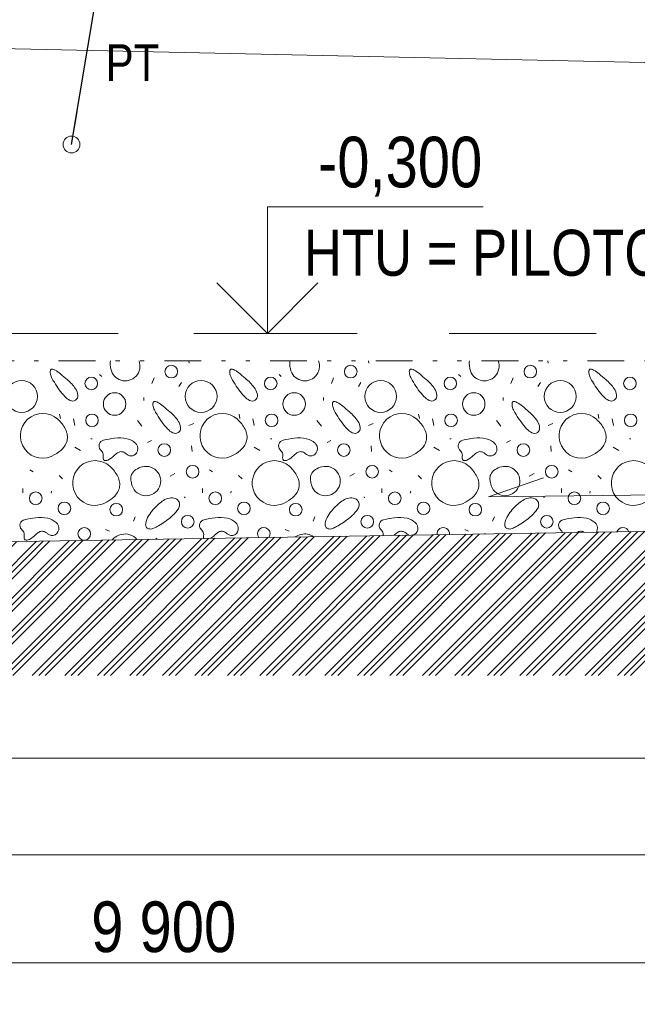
# Model space of a CAD drawing. Header units: millimetres. Extents: x -479461597 to -478645968, y -1101060132 to -1100898045.
# Tile 28 of 145: x -479185965 to -479182606, y -1101054669 to -1101049319. Entities that reach past the tile are written whole.
import ezdxf
from ezdxf.enums import TextEntityAlignment as Align

# ---------------------------------------------------------------- set-up
doc = ezdxf.new("R2010")
doc.units = ezdxf.units.MM
doc.header["$MEASUREMENT"] = 0
for name, pattern in [('Wipeout_Contour', [1000, 0, -1000]), ('Čerchovaná se dvěma tečkami', [575, 200, -110, 22.5, -110, 22.5, -110]), ('Čárkovaná L', [1300, 800, -500])]:
    doc.linetypes.add(name, pattern=pattern)
for name, color, linetype, lineweight, true_color in [('2D prvky - značky_Pero_č.__4', 7, 'Continuous', 13, 0x1a4f6e), ('Anotace - SP_Pero_č.__25', 7, 'Continuous', 13, 0x1a4f6e), ('Bourané_2D prvky - vyplně_Pero_č.__40', 7, 'Continuous', 13, 0xc9ca94), ('Bourané_Konstrukce - základy výkop_Pero_č.__109', 7, 'Continuous', 13, 0x6da3d7), ('Bourané_Kóty - SP_Pero_č.__25', 7, 'Continuous', 13, 0x1a4f6e), ('Bourané_Kóty - SP_Pero_č.__45', 7, 'Continuous', 13, 0x1a4f6e), ('Bourané_Kóty - SP_Pero_č.__85', 7, 'Continuous', 13, 0x1a4f6e), ('Kóty - SP_Pero_č.__152', 7, 'Continuous', 0, 0xa97e33), ('Kóty - SP_Pero_č.__25', 7, 'Continuous', 13, 0x1a4f6e), ('Kóty - SP_Pero_č.__45', 7, 'Continuous', 13, 0x1a4f6e), ('Kóty - SP_Pero_č.__85', 7, 'Continuous', 13, 0x1a4f6e), ('Situace - terén HTU_Pero_č.__186', 7, 'Continuous', 20, 0x7b0011), ('Situace - terén PT_Pero_č.__190', 7, 'Continuous', 20, 0x6d6f03)]:
    doc.layers.add(name, color=color, linetype=linetype, lineweight=lineweight, true_color=true_color)
doc.layers.add('Anotace - SP_Pero_č.__2', color=7, linetype='Continuous', lineweight=20)
doc.layers.add('Konstrukce - základy podsyp_Pero_č.__96', color=124, linetype='Continuous', lineweight=13)
for name, color, linetype in [('Bourané_2D prvky - vyplně', 7, 'Continuous'), ('Bourané_Kóty - SP', 7, 'Continuous'), ('Kóty - SP', 7, 'Continuous'), ('Situace - terén PT', 7, 'Continuous')]:
    doc.layers.add(name, color=color, linetype=linetype)
doc.styles.add('GENERATED_STYLE_5', font='txt')
doc.styles.add('GENERATED_STYLE_6', font='txt')
doc.dimstyles.new('GENERATED_STYLE__1', dxfattribs={"dimtxt": 275, "dimasz": 228, "dimexe": 0.18, "dimexo": 400, "dimgap": 0.09, "dimtad": 1, "dimtih": 1, "dimtoh": 1, "dimdec": 0, "dimzin": 0, "dimdsep": 46, "dimtxsty": 'GENERATED_STYLE_5', "dimblk": 'ARROWHEAD_6', "dimblk1": 'ARROWHEAD_6', "dimblk2": 'ARROWHEAD_6', "dimcen": 0.09, "dimclrd": 256, "dimclre": 256, "dimclrt": 256, "dimazin": 0, "dimtfac": 1, "dimtdec": 4, "dimtmove": 0, "dimatfit": 3, "dimfxl": 1, "dimtolj": 1, "dimtzin": 0, "dimarcsym": 0})
doc.dimstyles.new('GENERATED_STYLE__4', dxfattribs={"dimtxt": 0.18, "dimasz": 182.4, "dimexe": 0.18, "dimexo": 0.0625, "dimgap": 0.09, "dimtad": 0, "dimtih": 1, "dimtoh": 1, "dimdec": 4, "dimzin": 0, "dimdsep": 46, "dimcen": 0.09, "dimadec": 0, "dimazin": 0, "dimtfac": 1, "dimtdec": 4, "dimtmove": 0, "dimatfit": 3, "dimldrblk": 'ARROWHEAD_1', "dimfxl": 1, "dimtolj": 1, "dimtzin": 0, "dimarcsym": 0})

# ---------------------------------------------------------------- blocks, each defined once
blk = doc.blocks.new('*X11', base_point=(-479162629.7, -1101050723.4))
at = {"layer": 'Bourané_2D prvky - vyplně_Pero_č.__40', "color": 9, "linetype": 'Continuous', "lineweight": 13, "true_color": 0xc9ca94}
for p, q in [((-479185043.3, -1101051185.2), (-479185044.8, -1101051173.4)), ((-479184067, -1101051185.2), (-479184068.5, -1101051173.4)), ((-479183090.7, -1101051185.2), (-479183092.2, -1101051173.4)), ((-479185530.4, -1101051246), (-479185518.6, -1101051257.9)), ((-479184554.1, -1101051246), (-479184542.2, -1101051257.9)), ((-479183577.8, -1101051246), (-479183565.9, -1101051257.9)), ((-479185234.3, -1101051265), (-479185246.2, -1101051295.8)), ((-479185099.3, -1101051312.3), (-479185085.1, -1101051291)), ((-479184258, -1101051265), (-479184269.8, -1101051295.8)), ((-479184123, -1101051312.3), (-479184108.8, -1101051291)), ((-479183281.7, -1101051265), (-479183293.5, -1101051295.8)), ((-479183146.7, -1101051312.3), (-479183132.5, -1101051291)), ((-479185288.8, -1101051371.6), (-479185288.8, -1101051388.1)), ((-479184312.5, -1101051371.6), (-479184312.5, -1101051388.1)), ((-479183336.2, -1101051371.6), (-479183336.2, -1101051388.1)), ((-479185748.3, -1101051461.6), (-479185743.6, -1101051485.2)), ((-479184772, -1101051461.6), (-479184767.3, -1101051485.2)), ((-479183795.7, -1101051461.6), (-479183790.9, -1101051485.2)), ((-479182819.4, -1101051461.6), (-479182814.6, -1101051485.2)), ((-479185672.5, -1101051487.6), (-479185665.4, -1101051523.1)), ((-479185300.6, -1101051527.9), (-479185324.3, -1101051497.1)), ((-479185018.3, -1101051513.7), (-479185044.4, -1101051523.1)), ((-479184696.2, -1101051487.6), (-479184689.1, -1101051523.1)), ((-479184324.3, -1101051527.9), (-479184348, -1101051497.1)), ((-479184042, -1101051513.7), (-479184068.1, -1101051523.1)), ((-479183719.9, -1101051487.6), (-479183712.8, -1101051523.1)), ((-479183348, -1101051527.9), (-479183371.7, -1101051497.1)), ((-479183065.7, -1101051513.7), (-479183091.7, -1101051523.1)), ((-479182743.6, -1101051487.6), (-479182736.4, -1101051523.1)), ((-479185577.8, -1101051596.6), (-479185570.7, -1101051596.6)), ((-479185269.9, -1101051615.5), (-479185248.5, -1101051606)), ((-479184601.5, -1101051596.6), (-479184594.3, -1101051596.6)), ((-479184293.5, -1101051615.5), (-479184272.2, -1101051606)), ((-479183625.1, -1101051596.6), (-479183618, -1101051596.6)), ((-479183317.2, -1101051615.5), (-479183295.9, -1101051606)), ((-479182648.8, -1101051596.6), (-479182641.7, -1101051596.6)), ((-479185665.7, -1101051640.9), (-479185634.9, -1101051659.9)), ((-479185029.9, -1101051634.2), (-479185027.6, -1101051665)), ((-479184689.4, -1101051640.9), (-479184658.6, -1101051659.9)), ((-479184053.6, -1101051634.2), (-479184051.3, -1101051665)), ((-479183713.1, -1101051640.9), (-479183682.3, -1101051659.9)), ((-479183077.3, -1101051634.2), (-479183074.9, -1101051665)), ((-479182736.7, -1101051640.9), (-479182706, -1101051659.9)), ((-479185908.7, -1101051765.2), (-479185891.9, -1101051776)), ((-479185120.2, -1101051785.6), (-479185146.3, -1101051799.8)), ((-479184932.4, -1101051765.2), (-479184915.6, -1101051776)), ((-479184143.9, -1101051785.6), (-479184170, -1101051799.8)), ((-479183956.1, -1101051765.2), (-479183939.3, -1101051776)), ((-479183167.6, -1101051785.6), (-479183193.6, -1101051799.8)), ((-479182979.7, -1101051765.2), (-479182963, -1101051776)), ((-479185750.7, -1101051794.7), (-479185731.7, -1101051813.6)), ((-479184774.4, -1101051794.7), (-479184755.4, -1101051813.6)), ((-479183798, -1101051794.7), (-479183779.1, -1101051813.6)), ((-479182821.7, -1101051794.7), (-479182802.8, -1101051813.6)), ((-479185947.3, -1101051889.4), (-479185947.3, -1101051865.7)), ((-479185793.3, -1101051891.8), (-479185790.9, -1101051879.9)), ((-479184971, -1101051889.4), (-479184971, -1101051865.7)), ((-479184817, -1101051891.8), (-479184814.6, -1101051879.9)), ((-479183994.6, -1101051889.4), (-479183994.6, -1101051865.7)), ((-479183840.7, -1101051891.8), (-479183838.3, -1101051879.9)), ((-479183018.3, -1101051889.4), (-479183018.3, -1101051865.7)), ((-479182864.4, -1101051891.8), (-479182862, -1101051879.9)), ((-479185065.7, -1101051917.8), (-479185068.1, -1101051910.7)), ((-479184089.4, -1101051917.8), (-479184091.7, -1101051910.7)), ((-479183113.1, -1101051917.8), (-479183115.4, -1101051910.7)), ((-479185336.2, -1101052019.7), (-479185345.6, -1101052043.4)), ((-479184359.9, -1101052019.7), (-479184369.3, -1101052043.4)), ((-479183383.5, -1101052019.7), (-479183393, -1101052043.4)), ((-479185497.2, -1101052088.4), (-479185475.9, -1101052097.8)), ((-479184520.9, -1101052088.4), (-479184499.6, -1101052097.8)), ((-479183544.6, -1101052088.4), (-479183523.3, -1101052097.8)), ((-479185224.9, -1101052135.7), (-479185217.8, -1101052141.7))]:
    blk.add_line(p, q, dxfattribs=at)
for centre, radius in [((-479185140.6, -1101051231.1), 34.3), ((-479184164.3, -1101051231.1), 34.3), ((-479183188, -1101051231.1), 34.3), ((-479185954.4, -1101051366.1), 86.5), ((-479185575.6, -1101051295.5), 34.3), ((-479184978.1, -1101051366.1), 86.5), ((-479184599.3, -1101051295.5), 34.3), ((-479184001.8, -1101051366.1), 86.5), ((-479183623, -1101051295.5), 34.3), ((-479183025.5, -1101051366.1), 86.5), ((-479182646.6, -1101051295.5), 34.3), ((-479185448.4, -1101051407.1), 61.2), ((-479184472.1, -1101051407.1), 61.2), ((-479183495.8, -1101051407.1), 61.2), ((-479185571.4, -1101051495.9), 34.3), ((-479184595.1, -1101051495.9), 34.3), ((-479183618.8, -1101051495.9), 34.3), ((-479182642.5, -1101051495.9), 34.3), ((-479185178.4, -1101051657.6), 34.3), ((-479184202.1, -1101051657.6), 34.3), ((-479183225.8, -1101051657.6), 34.3), ((-479185024.4, -1101051775), 34.3), ((-479184048, -1101051775), 34.3), ((-479183071.7, -1101051775), 34.3), ((-479185877.5, -1101051919.3), 34.3), ((-479184901.2, -1101051919.3), 34.3), ((-479183924.9, -1101051919.3), 34.3), ((-479182948.5, -1101051919.3), 34.3), ((-479185721.4, -1101051974.2), 34.3), ((-479185439.7, -1101051981.2), 34.3), ((-479184745.1, -1101051974.2), 34.3), ((-479184463.4, -1101051981.2), 34.3), ((-479183768.7, -1101051974.2), 34.3), ((-479183487, -1101051981.2), 34.3), ((-479182792.4, -1101051974.2), 34.3), ((-479185050.8, -1101052046.7), 34.3), ((-479184074.5, -1101052046.7), 34.3), ((-479183098.2, -1101052046.7), 34.3), ((-479185613.7, -1101052112.7), 34.3)]:
    blk.add_circle(centre, radius, dxfattribs=at)
for centre, radius, start, end in [((-479185412.4, -1101051187.1), 60.4, 166.8265, 183.2347), ((-479185332.9, -1101051182.7), 140, 183.2095, 193.7302), ((-479185390.3, -1101051201.4), 79.9, 190.4282, 20.57), ((-479184436.1, -1101051187.1), 60.4, 166.8265, 183.2347), ((-479184356.6, -1101051182.7), 140, 183.2095, 193.7302), ((-479184414, -1101051201.4), 79.9, 190.4282, 20.57), ((-479183459.7, -1101051187.1), 60.4, 166.8265, 183.2347), ((-479183380.3, -1101051182.7), 140, 183.2095, 193.7302), ((-479183437.6, -1101051201.4), 79.9, 190.4282, 20.57), ((-479185763.8, -1101051232.8), 35.1, 166.9916, 187.7906), ((-479185719, -1101051228.6), 80.1, 186.4296, 206.157), ((-479185785.9, -1101051228), 12.4, 144.5812, 165.7924), ((-479185789.5, -1101051225.6), 8.15, 116.4425, 143.7464), ((-479185788.9, -1101051227.1), 9.77, 91.5878, 115.1953), ((-479185788.7, -1101051235.2), 17.9, 76.2622, 91.634), ((-479185796.2, -1101051263.6), 47.3, 60.0923, 75.5611), ((-479185873.9, -1101051399.7), 203.9, 49.777, 60.2392), ((-479186329.5, -1101051965.3), 930.2, 47.9748, 50.8493), ((-479184787.5, -1101051232.8), 35.1, 166.9916, 187.7906), ((-479184742.6, -1101051228.6), 80.1, 186.4296, 206.157), ((-479184809.6, -1101051228), 12.4, 144.5812, 165.7924), ((-479184813.1, -1101051225.6), 8.15, 116.4425, 143.7464), ((-479184812.6, -1101051227.1), 9.77, 91.5878, 115.1953), ((-479184812.4, -1101051235.2), 17.9, 76.2622, 91.634), ((-479184819.9, -1101051263.6), 47.3, 60.0923, 75.5611), ((-479184897.6, -1101051399.7), 203.9, 49.777, 60.2392), ((-479185353.2, -1101051965.3), 930.2, 47.9748, 50.8493), ((-479183811.1, -1101051232.8), 35.1, 166.9916, 187.7906), ((-479183766.3, -1101051228.6), 80.1, 186.4296, 206.157), ((-479183833.3, -1101051228), 12.4, 144.5812, 165.7924), ((-479183836.8, -1101051225.6), 8.15, 116.4425, 143.7464), ((-479183836.3, -1101051227.1), 9.77, 91.5878, 115.1953), ((-479183836.1, -1101051235.2), 17.9, 76.2622, 91.634), ((-479183843.6, -1101051263.6), 47.3, 60.0923, 75.5611), ((-479183921.2, -1101051399.7), 203.9, 49.777, 60.2392), ((-479184376.9, -1101051965.3), 930.2, 47.9748, 50.8493), ((-479182834.8, -1101051232.8), 35.1, 166.9916, 187.7906), ((-479182790, -1101051228.6), 80.1, 186.4296, 206.157), ((-479182856.9, -1101051228), 12.4, 144.5812, 165.7924), ((-479182860.5, -1101051225.6), 8.15, 116.4425, 143.7464), ((-479182860, -1101051227.1), 9.77, 91.5878, 115.1953), ((-479182859.7, -1101051235.2), 17.9, 76.2622, 91.634), ((-479182867.3, -1101051263.6), 47.3, 60.0923, 75.5611), ((-479182944.9, -1101051399.7), 203.9, 49.777, 60.2392), ((-479183400.5, -1101051965.3), 930.2, 47.9748, 50.8493), ((-479185584.6, -1101051161.8), 230.1, 206.3304, 213.6244), ((-479185387.7, -1101051061.3), 450.4, 210.4057, 222.5965), ((-479185847.9, -1101051449.8), 225.2, 33.8343, 51.1866), ((-479184608.3, -1101051161.8), 230.1, 206.3304, 213.6244), ((-479184411.4, -1101051061.3), 450.4, 210.4057, 222.5965), ((-479184871.6, -1101051449.8), 225.2, 33.8343, 51.1866), ((-479183631.9, -1101051161.8), 230.1, 206.3304, 213.6244), ((-479183435.1, -1101051061.3), 450.4, 210.4057, 222.5965), ((-479183895.3, -1101051449.8), 225.2, 33.8343, 51.1866), ((-479182655.6, -1101051161.8), 230.1, 206.3304, 213.6244), ((-479182458.8, -1101051061.3), 450.4, 210.4057, 222.5965), ((-479182919, -1101051449.8), 225.2, 33.8343, 51.1866), ((-479185727.8, -1101051367.9), 79.8, 6.3813, 32.9796), ((-479185678.3, -1101051362.6), 30, 305.4921, 6.9034), ((-479184751.5, -1101051367.9), 79.8, 6.3813, 32.9796), ((-479184702, -1101051362.6), 30, 305.4921, 6.9034), ((-479183775.2, -1101051367.9), 79.8, 6.3813, 32.9796), ((-479183725.7, -1101051362.6), 30, 305.4921, 6.9034), ((-479182798.9, -1101051367.9), 79.8, 6.3813, 32.9796), ((-479182749.3, -1101051362.6), 30, 305.4921, 6.9034), ((-479185645.9, -1101051299.2), 99.3, 222.3712, 243.0633), ((-479185676.6, -1101051360.1), 31.2, 242.6052, 300.2402), ((-479185205.2, -1101051408.4), 35.1, 166.9916, 187.7906), ((-479185160.3, -1101051404.2), 80.1, 186.4296, 206.157), ((-479185227.3, -1101051403.5), 12.4, 144.5812, 165.7924), ((-479185230.8, -1101051401.2), 8.15, 116.4425, 143.7464), ((-479185230.3, -1101051402.7), 9.77, 91.5878, 115.1953), ((-479185230.1, -1101051410.8), 17.9, 76.2622, 91.634), ((-479185237.6, -1101051439.2), 47.3, 60.0923, 75.5611), ((-479185315.3, -1101051575.2), 203.9, 49.777, 60.2392), ((-479184669.6, -1101051299.2), 99.3, 222.3712, 243.0633), ((-479184700.3, -1101051360.1), 31.2, 242.6052, 300.2402), ((-479184228.8, -1101051408.4), 35.1, 166.9916, 187.7906), ((-479184184, -1101051404.2), 80.1, 186.4296, 206.157), ((-479184251, -1101051403.5), 12.4, 144.5812, 165.7924), ((-479184254.5, -1101051401.2), 8.15, 116.4425, 143.7464), ((-479184254, -1101051402.7), 9.77, 91.5878, 115.1953), ((-479184253.8, -1101051410.8), 17.9, 76.2622, 91.634), ((-479184261.3, -1101051439.2), 47.3, 60.0923, 75.5611), ((-479184338.9, -1101051575.2), 203.9, 49.777, 60.2392), ((-479183693.3, -1101051299.2), 99.3, 222.3712, 243.0633), ((-479183723.9, -1101051360.1), 31.2, 242.6052, 300.2402), ((-479183252.5, -1101051408.4), 35.1, 166.9916, 187.7906), ((-479183207.7, -1101051404.2), 80.1, 186.4296, 206.157), ((-479183274.6, -1101051403.5), 12.4, 144.5812, 165.7924), ((-479183278.2, -1101051401.2), 8.15, 116.4425, 143.7464), ((-479183277.7, -1101051402.7), 9.77, 91.5878, 115.1953), ((-479183277.4, -1101051410.8), 17.9, 76.2622, 91.634), ((-479183285, -1101051439.2), 47.3, 60.0923, 75.5611), ((-479183362.6, -1101051575.2), 203.9, 49.777, 60.2392), ((-479182717, -1101051299.2), 99.3, 222.3712, 243.0633), ((-479182747.6, -1101051360.1), 31.2, 242.6052, 300.2402), ((-479185839.3, -1101051579.9), 121.6, 47.4454, 302.6151), ((-479185026, -1101051337.4), 230.1, 206.3304, 213.6244), ((-479184829.1, -1101051236.9), 450.4, 210.4057, 222.5965), ((-479185770.9, -1101052140.9), 930.2, 47.9748, 50.8493), ((-479185289.3, -1101051625.4), 225.2, 33.8343, 51.1866), ((-479184862.9, -1101051579.9), 121.6, 47.4454, 302.6151), ((-479184049.6, -1101051337.4), 230.1, 206.3304, 213.6244), ((-479183852.8, -1101051236.9), 450.4, 210.4057, 222.5965), ((-479184794.6, -1101052140.9), 930.2, 47.9748, 50.8493), ((-479184313, -1101051625.4), 225.2, 33.8343, 51.1866), ((-479183886.6, -1101051579.9), 121.6, 47.4454, 302.6151), ((-479183073.3, -1101051337.4), 230.1, 206.3304, 213.6244), ((-479182876.5, -1101051236.9), 450.4, 210.4057, 222.5965), ((-479183818.2, -1101052140.9), 930.2, 47.9748, 50.8493), ((-479183336.7, -1101051625.4), 225.2, 33.8343, 51.1866), ((-479182910.3, -1101051579.9), 121.6, 47.4454, 302.6151), ((-479185893.4, -1101051637.9), 201, 27.7394, 47.2569), ((-479185169.2, -1101051543.4), 79.8, 6.3813, 32.9796), ((-479184917.1, -1101051637.9), 201, 27.7394, 47.2569), ((-479184192.9, -1101051543.4), 79.8, 6.3813, 32.9796), ((-479183940.8, -1101051637.9), 201, 27.7394, 47.2569), ((-479183216.6, -1101051543.4), 79.8, 6.3813, 32.9796), ((-479182964.5, -1101051637.9), 201, 27.7394, 47.2569), ((-479185797.4, -1101051587.6), 92.5, 347.7666, 27.8507), ((-479185087.3, -1101051474.8), 99.3, 222.3712, 243.0633), ((-479185118, -1101051535.7), 31.2, 242.6052, 300.2402), ((-479185119.7, -1101051538.2), 30, 305.4921, 6.9034), ((-479184821, -1101051587.6), 92.5, 347.7666, 27.8507), ((-479184111, -1101051474.8), 99.3, 222.3712, 243.0633), ((-479184141.6, -1101051535.7), 31.2, 242.6052, 300.2402), ((-479184143.4, -1101051538.2), 30, 305.4921, 6.9034), ((-479183844.7, -1101051587.6), 92.5, 347.7666, 27.8507), ((-479183134.7, -1101051474.8), 99.3, 222.3712, 243.0633), ((-479183165.3, -1101051535.7), 31.2, 242.6052, 300.2402), ((-479183167, -1101051538.2), 30, 305.4921, 6.9034), ((-479182868.4, -1101051587.6), 92.5, 347.7666, 27.8507), ((-479185800, -1101051582.2), 96.3, 314.7779, 344.9961), ((-479185501.7, -1101051634.7), 31.5, 102.3324, 221.6658), ((-479185393.5, -1101052066.7), 476.8, 96.6259, 103.9434), ((-479185422, -1101051772.1), 181.1, 76.9848, 98.4191), ((-479185410.4, -1101051711.3), 119.2, 60.5831, 75.8236), ((-479185385.1, -1101051668.9), 69.8, 37.6475, 61.5974), ((-479185362.5, -1101051650), 40.4, 327.0376, 36.1209), ((-479184823.7, -1101051582.2), 96.3, 314.7779, 344.9961), ((-479184525.4, -1101051634.7), 31.5, 102.3324, 221.6658), ((-479184417.2, -1101052066.7), 476.8, 96.6259, 103.9434), ((-479184445.7, -1101051772.1), 181.1, 76.9848, 98.4191), ((-479184434.1, -1101051711.3), 119.2, 60.5831, 75.8236), ((-479184408.8, -1101051668.9), 69.8, 37.6475, 61.5974), ((-479184386.1, -1101051650), 40.4, 327.0376, 36.1209), ((-479183847.4, -1101051582.2), 96.3, 314.7779, 344.9961), ((-479183549, -1101051634.7), 31.5, 102.3324, 221.6658), ((-479183440.9, -1101052066.7), 476.8, 96.6259, 103.9434), ((-479183469.4, -1101051772.1), 181.1, 76.9848, 98.4191), ((-479183457.8, -1101051711.3), 119.2, 60.5831, 75.8236), ((-479183432.5, -1101051668.9), 69.8, 37.6475, 61.5974), ((-479183409.8, -1101051650), 40.4, 327.0376, 36.1209), ((-479182871, -1101051582.2), 96.3, 314.7779, 344.9961), ((-479185873.2, -1101051508.6), 200.1, 299.8029, 314.8134), ((-479185591.5, -1101051722.1), 93.8, 36.3442, 45.0506), ((-479185540, -1101051684), 29.8, 9.2485, 36.0448), ((-479185562.1, -1101051684.4), 51.7, 352.8034, 5.8388), ((-479185342.9, -1101051801.8), 157.3, 125.1766, 133.3696), ((-479185410.4, -1101051705.3), 39.5, 96.3875, 125.8548), ((-479185413, -1101051697.5), 31.5, 62.2902, 93.1672), ((-479185441.8, -1101051750.5), 91.8, 52.6959, 61.7729), ((-479185324.2, -1101051595.3), 102.9, 232.9934, 240.456), ((-479185357.6, -1101051653.7), 35.6, 240.8322, 267.0065), ((-479185359.2, -1101051653.5), 35.8, 269.5174, 328.7918), ((-479184896.9, -1101051508.6), 200.1, 299.8029, 314.8134), ((-479184615.2, -1101051722.1), 93.8, 36.3442, 45.0506), ((-479184563.7, -1101051684), 29.8, 9.2485, 36.0448), ((-479184585.7, -1101051684.4), 51.7, 352.8034, 5.8388), ((-479184366.6, -1101051801.8), 157.3, 125.1766, 133.3696), ((-479184434, -1101051705.3), 39.5, 96.3875, 125.8548), ((-479184436.7, -1101051697.5), 31.5, 62.2902, 93.1672), ((-479184465.4, -1101051750.5), 91.8, 52.6959, 61.7729), ((-479184347.9, -1101051595.3), 102.9, 232.9934, 240.456), ((-479184381.3, -1101051653.7), 35.6, 240.8322, 267.0065), ((-479184382.8, -1101051653.5), 35.8, 269.5174, 328.7918), ((-479183920.6, -1101051508.6), 200.1, 299.8029, 314.8134), ((-479183638.9, -1101051722.1), 93.8, 36.3442, 45.0506), ((-479183587.4, -1101051684), 29.8, 9.2485, 36.0448), ((-479183609.4, -1101051684.4), 51.7, 352.8034, 5.8388), ((-479183390.3, -1101051801.8), 157.3, 125.1766, 133.3696), ((-479183457.7, -1101051705.3), 39.5, 96.3875, 125.8548), ((-479183460.4, -1101051697.5), 31.5, 62.2902, 93.1672), ((-479183489.1, -1101051750.5), 91.8, 52.6959, 61.7729), ((-479183371.6, -1101051595.3), 102.9, 232.9934, 240.456), ((-479183405, -1101051653.7), 35.6, 240.8322, 267.0065), ((-479183406.5, -1101051653.5), 35.8, 269.5174, 328.7918), ((-479182944.2, -1101051508.6), 200.1, 299.8029, 314.8134), ((-479185555, -1101051836.5), 121.6, 47.4454, 302.6151), ((-479185466.1, -1101051697.1), 45.1, 172.1101, 189.0874), ((-479185495.8, -1101051701.6), 15.1, 189.971, 219.9454), ((-479185499.4, -1101051704), 10.8, 222.4728, 257.5463), ((-479185498, -1101051696.4), 18.5, 258.5237, 281.5295), ((-479185501.9, -1101051674.8), 40.5, 280.7953, 293.5363), ((-479185540.8, -1101051596.2), 128.1, 295.4669, 314.5735), ((-479184578.7, -1101051836.5), 121.6, 47.4454, 302.6151), ((-479184489.8, -1101051697.1), 45.1, 172.1101, 189.0874), ((-479184519.4, -1101051701.6), 15.1, 189.971, 219.9454), ((-479184523.1, -1101051704), 10.8, 222.4728, 257.5463), ((-479184521.7, -1101051696.4), 18.5, 258.5237, 281.5295), ((-479184525.6, -1101051674.8), 40.5, 280.7953, 293.5363), ((-479184564.5, -1101051596.2), 128.1, 295.4669, 314.5735), ((-479183602.4, -1101051836.5), 121.6, 47.4454, 302.6151), ((-479183513.5, -1101051697.1), 45.1, 172.1101, 189.0874), ((-479183543.1, -1101051701.6), 15.1, 189.971, 219.9454), ((-479183546.8, -1101051704), 10.8, 222.4728, 257.5463), ((-479183545.4, -1101051696.4), 18.5, 258.5237, 281.5295), ((-479183549.3, -1101051674.8), 40.5, 280.7953, 293.5363), ((-479183588.2, -1101051596.2), 128.1, 295.4669, 314.5735), ((-479182626.1, -1101051836.5), 121.6, 47.4454, 302.6151), ((-479185609.2, -1101051894.5), 201, 27.7394, 47.2569), ((-479185299.7, -1101051811.4), 60.4, 159.3574, 183.2347), ((-479185277.6, -1101051825.7), 79.9, 190.4282, 104.6294), ((-479185303, -1101051813.1), 57.9, 120.7918, 156.6671), ((-479185260.5, -1101051883.8), 140.5, 105.3821, 120.9077), ((-479184632.9, -1101051894.5), 201, 27.7394, 47.2569), ((-479184323.4, -1101051811.4), 60.4, 159.3574, 183.2347), ((-479184301.3, -1101051825.7), 79.9, 190.4282, 104.6294), ((-479184326.7, -1101051813.1), 57.9, 120.7918, 156.6671), ((-479184284.2, -1101051883.8), 140.5, 105.3821, 120.9077), ((-479183656.5, -1101051894.5), 201, 27.7394, 47.2569), ((-479183347.1, -1101051811.4), 60.4, 159.3574, 183.2347), ((-479183324.9, -1101051825.7), 79.9, 190.4282, 104.6294), ((-479183350.4, -1101051813.1), 57.9, 120.7918, 156.6671), ((-479183307.9, -1101051883.8), 140.5, 105.3821, 120.9077), ((-479185513.1, -1101051844.2), 92.5, 347.7666, 27.8507), ((-479185220.2, -1101051807), 140, 183.2095, 193.7302), ((-479184536.8, -1101051844.2), 92.5, 347.7666, 27.8507), ((-479184243.9, -1101051807), 140, 183.2095, 193.7302), ((-479183560.5, -1101051844.2), 92.5, 347.7666, 27.8507), ((-479183267.6, -1101051807), 140, 183.2095, 193.7302), ((-479185515.7, -1101051838.9), 96.3, 314.7779, 344.9961), ((-479184539.4, -1101051838.9), 96.3, 314.7779, 344.9961), ((-479183563.1, -1101051838.9), 96.3, 314.7779, 344.9961), ((-479185589, -1101051765.3), 200.1, 299.8029, 314.8134), ((-479185042.8, -1101052150.7), 259.5, 129.9016, 148.2696), ((-479185069.8, -1101052104.6), 207.1, 122.8427, 132.3696), ((-479185135.1, -1101052003.2), 86.5, 100.496, 122.8825), ((-479185139.8, -1101051977.6), 60.4, 68.6646, 100.5486), ((-479185131, -1101051955.3), 36.5, 19.3509, 68.7902), ((-479185131.2, -1101051954.1), 36.2, 341.8983, 17.4009), ((-479184612.6, -1101051765.3), 200.1, 299.8029, 314.8134), ((-479184066.5, -1101052150.7), 259.5, 129.9016, 148.2696), ((-479184093.5, -1101052104.6), 207.1, 122.8427, 132.3696), ((-479184158.8, -1101052003.2), 86.5, 100.496, 122.8825), ((-479184163.5, -1101051977.6), 60.4, 68.6646, 100.5486), ((-479184154.7, -1101051955.3), 36.5, 19.3509, 68.7902), ((-479184154.9, -1101051954.1), 36.2, 341.8983, 17.4009), ((-479183636.3, -1101051765.3), 200.1, 299.8029, 314.8134), ((-479183090.2, -1101052150.7), 259.5, 129.9016, 148.2696), ((-479183117.1, -1101052104.6), 207.1, 122.8427, 132.3696), ((-479183182.5, -1101052003.2), 86.5, 100.496, 122.8825), ((-479183187.2, -1101051977.6), 60.4, 68.6646, 100.5486), ((-479183178.4, -1101051955.3), 36.5, 19.3509, 68.7902), ((-479183178.6, -1101051954.1), 36.2, 341.8983, 17.4009), ((-479185305, -1101051831.3), 250.4, 310.4067, 321.8671), ((-479185161.9, -1101051943.1), 68.8, 321.4678, 341.1053), ((-479184328.7, -1101051831.3), 250.4, 310.4067, 321.8671), ((-479184185.5, -1101051943.1), 68.8, 321.4678, 341.1053), ((-479183352.3, -1101051831.3), 250.4, 310.4067, 321.8671), ((-479183209.2, -1101051943.1), 68.8, 321.4678, 341.1053), ((-479185931.6, -1101052067), 31.5, 102.3324, 221.6658), ((-479185823.4, -1101052499), 476.8, 96.6259, 103.9434), ((-479185851.9, -1101052204.4), 181.1, 76.9848, 98.4191), ((-479185833.5, -1101052126.7), 101.2, 48.7194, 77.2156), ((-479185794.5, -1101052082.9), 42.5, 349.4857, 49.2414), ((-479185248.4, -1101052061.4), 31.5, 171.5409, 204.3302), ((-479185173.1, -1101052072.5), 107.6, 147.1941, 171.5945), ((-479185405.7, -1101051711.1), 407.2, 298.7034, 310.2276), ((-479184955.2, -1101052067), 31.5, 102.3324, 221.6658), ((-479184847.1, -1101052499), 476.8, 96.6259, 103.9434), ((-479184875.6, -1101052204.4), 181.1, 76.9848, 98.4191), ((-479184857.2, -1101052126.7), 101.2, 48.7194, 77.2156), ((-479184818.2, -1101052082.9), 42.5, 349.4857, 49.2414), ((-479184272, -1101052061.4), 31.5, 171.5409, 204.3302), ((-479184196.8, -1101052072.5), 107.6, 147.1941, 171.5945), ((-479184429.3, -1101051711.1), 407.2, 298.7034, 310.2276), ((-479183978.9, -1101052067), 31.5, 102.3324, 221.6658), ((-479183870.8, -1101052499), 476.8, 96.6259, 103.9434), ((-479183899.3, -1101052204.4), 181.1, 76.9848, 98.4191), ((-479183880.9, -1101052126.7), 101.2, 48.7194, 77.2156), ((-479183841.9, -1101052082.9), 42.5, 349.4857, 49.2414), ((-479183295.7, -1101052061.4), 31.5, 171.5409, 204.3302), ((-479183220.5, -1101052072.5), 107.6, 147.1941, 171.5945), ((-479183453, -1101051711.1), 407.2, 298.7034, 310.2276), ((-479183002.6, -1101052067), 31.5, 102.3324, 221.6658), ((-479182894.4, -1101052499), 476.8, 96.6259, 103.9434), ((-479182922.9, -1101052204.4), 181.1, 76.9848, 98.4191), ((-479182904.6, -1101052126.7), 101.2, 48.7194, 77.2156), ((-479182865.5, -1101052082.9), 42.5, 349.4857, 49.2414), ((-479186025, -1101052157.6), 98.6, 36.9902, 44.9083), ((-479185970.9, -1101052116.7), 30.8, 12.2036, 36.8436), ((-479185987, -1101052117), 46.7, 352.3244, 8.332), ((-479185772.8, -1101052234.1), 157.3, 125.1766, 133.3696), ((-479185840.2, -1101052137.6), 39.5, 96.3875, 125.8548), ((-479185842.9, -1101052129.8), 31.5, 62.2902, 93.1672), ((-479185871.6, -1101052182.7), 91.8, 52.6959, 61.7729), ((-479185763.5, -1101052041.3), 86.3, 232.4651, 243.0367), ((-479185790.7, -1101052083.3), 38.7, 282.2645, 349.044), ((-479185390.3, -1101052193), 79.9, 38.2663, 104.6294), ((-479185257.7, -1101052063.8), 22.1, 208.5693, 254.5479), ((-479185253.8, -1101052048.9), 37.6, 254.8791, 291.2132), ((-479185287.8, -1101051960.6), 132.1, 291.1304, 302.0672), ((-479183725.2, -1101054644), 2973.1, 119.9631, 120.1316), ((-479185048.7, -1101052157.6), 98.6, 36.9902, 44.9083), ((-479184994.5, -1101052116.7), 30.8, 12.2036, 36.8436), ((-479185010.6, -1101052117), 46.7, 352.3244, 8.332), ((-479184796.5, -1101052234.1), 157.3, 125.1766, 133.3696), ((-479184863.9, -1101052137.6), 39.5, 96.3875, 125.8548), ((-479184866.6, -1101052129.8), 31.5, 62.2902, 93.1672), ((-479184895.3, -1101052182.7), 91.8, 52.6959, 61.7729), ((-479184787.1, -1101052041.3), 86.3, 232.4651, 243.0367), ((-479184814.3, -1101052083.3), 38.7, 282.2645, 349.044), ((-479184637.4, -1101052112.7), 34.3, 325.6785, 216.1497), ((-479184414, -1101052193), 79.9, 54.1922, 104.6294), ((-479184281.4, -1101052063.8), 22.1, 208.5693, 254.5479), ((-479184277.5, -1101052048.9), 37.6, 254.8791, 291.2132), ((-479184311.5, -1101051960.6), 132.1, 291.1304, 302.0672), ((-479182748.9, -1101054644), 2973.1, 119.9631, 120.1316), ((-479184072.3, -1101052157.6), 98.6, 36.9902, 44.9083), ((-479184018.2, -1101052116.7), 30.8, 12.2036, 36.8436), ((-479184034.3, -1101052117), 46.7, 353.6777, 8.332), ((-479183820.1, -1101052234.1), 157.3, 125.1766, 133.3696), ((-479183887.6, -1101052137.6), 39.5, 96.3875, 125.8548), ((-479183890.3, -1101052129.8), 31.5, 62.2902, 93.1672), ((-479183919, -1101052182.7), 91.8, 52.6959, 61.7729), ((-479183810.8, -1101052041.3), 86.3, 232.4651, 243.0367), ((-479183838, -1101052083.3), 38.7, 290.3446, 349.044), ((-479183661.1, -1101052112.7), 34.3, 353.8506, 187.9776), ((-479183437.6, -1101052193), 79.9, 86.0384, 95.7897), ((-479183305, -1101052063.8), 22.1, 208.5693, 254.5479), ((-479183301.1, -1101052048.9), 37.6, 254.8791, 291.2132), ((-479183335.2, -1101051960.6), 132.1, 291.1304, 302.0672), ((-479181772.5, -1101054644), 2973.1, 119.9631, 120.1316), ((-479183096, -1101052157.6), 98.6, 36.9902, 44.9083), ((-479183041.9, -1101052116.7), 30.8, 19.2333, 36.8436), ((-479182911.3, -1101052137.6), 39.5, 96.3875, 125.2318), ((-479182913.9, -1101052129.8), 31.5, 62.2902, 93.1672), ((-479182942.7, -1101052182.7), 91.8, 58.2791, 61.7729), ((-479182861.7, -1101052083.3), 38.7, 328.2173, 349.044), ((-479182684.8, -1101052112.7), 34.3, 20.2437, 161.5845), ((-479185885.2, -1101052129.9), 55.8, 173.083, 184.1386), ((-479185922.5, -1101052132.6), 18.4, 184.1293, 211.4111), ((-479185929, -1101052135.9), 11.2, 214.1871, 263.6855), ((-479185928.1, -1101052121.6), 25.6, 265.3496, 291.6102), ((-479185942.6, -1101052079.4), 70.2, 289.9122, 301.9887), ((-479185995.4, -1101051997.7), 167.4, 302.4866, 313.1721), ((-479185788.1, -1101052088.3), 33.3, 244.2233, 279.8052), ((-479185415.7, -1101052180.3), 57.9, 120.7918, 143.2118), ((-479185373.2, -1101052251.1), 140.5, 105.3821, 120.9077), ((-479184908.9, -1101052129.9), 55.8, 173.083, 184.1386), ((-479184946.2, -1101052132.6), 18.4, 184.1293, 195.9063), ((-479185019.1, -1101051997.7), 167.4, 303.6254, 313.1721), ((-479184811.8, -1101052088.3), 33.3, 244.2233, 279.8052), ((-479184396.9, -1101052251.1), 140.5, 105.3821, 120.2721), ((-479184042.7, -1101051997.7), 167.4, 312.4631, 313.1721), ((-479183835.5, -1101052088.3), 33.3, 244.2233, 251.7394)]:
    blk.add_arc(centre, radius, start, end, dxfattribs=at)
blk = doc.blocks.new('výplň_1_2', base_point=(-479162629.7, -1101050723.4))
at = {"color": 254, "linetype": 'Wipeout_Contour', "lineweight": 0, "ltscale": 19212835833.5994}
blk.add_wipeout([(-479190180.3, -1101051973.3), (-479187635.7, -1101052051.1), (-479187534.4, -1101052419.4), (-479187301.9, -1101052419.4), (-479187215.9, -1101052173.6), (-479174655, -1101051973.2), (-479161179.3, -1101052108), (-479161076.7, -1101052481), (-479160782.4, -1101052481), (-479160677.3, -1101052098.7), (-479159377.5, -1101052085.7), (-479159377.5, -1101051173.4), (-479187977.8, -1101051173.4), (-479187977.8, -1101051531.3), (-479187619.3, -1101051889.8), (-479190178.2, -1101051889.8)], dxfattribs=at).dxf.layer = 'Bourané_2D prvky - vyplně'
at = {"layer": 'Bourané_2D prvky - vyplně_Pero_č.__40', "color": 9, "linetype": 'Continuous', "lineweight": 13, "true_color": 0xc9ca94}
blk.add_blockref('*X11', (-479162629.7, -1101050723.4), dxfattribs=at)
blk = doc.blocks.new('Řez_1_2', base_point=(-479162629.7, -1101050723.4))
at = {"layer": 'Situace - terén PT_Pero_č.__190', "color": 66, "linetype": 'Continuous', "lineweight": 20, "true_color": 0x6d6f03, "flags": 128}
blk.add_lwpolyline([(-479178756.4, -1101049589.8), (-479179972.2, -1101049586.7), (-479180393.9, -1101049598.7), (-479186574.6, -1101049464.6), (-479186594.9, -1101049464.5), (-479192606.3, -1101049413.4), (-479202578.3, -1101049393), (-479202590, -1101049393.2), (-479202592.1, -1101049393.1), (-479204934.1, -1101049444.9), (-479205950.1, -1101049601.9)], dxfattribs=at)
blk = doc.blocks.new('Kóta_1_2', base_point=(-479184617.6, -1101051023.4))
at = {"layer": 'Kóty - SP_Pero_č.__45', "color": 146, "linetype": 'Continuous', "lineweight": 13, "true_color": 0x1a4f6e}
for p, q in [((-479184617.6, -1101051023.4), (-479184617.6, -1101050335.9)), ((-479184617.6, -1101050335.9), (-479183444.5, -1101050335.9)), ((-479184617.6, -1101051023.4), (-479184892.6, -1101050748.4)), ((-479184342.6, -1101050748.4), (-479184617.6, -1101051023.4))]:
    blk.add_line(p, q, dxfattribs=at)
at = {"layer": 'Kóty - SP_Pero_č.__85', "color": 146, "linetype": 'Continuous', "lineweight": 13, "true_color": 0x1a4f6e}
for q in [(-479185017.6, -1101051023.4), (-479184411.4, -1101051023.4)]:
    blk.add_line((-479184617.6, -1101051023.4), q, dxfattribs=at)
at = {"layer": 'Kóty - SP_Pero_č.__25', "color": 146, "lineweight": 13, "true_color": 0x1a4f6e, "insert": (-479184342.6, -1101050280.9), "char_height": 275, "attachment_point": 7, "style": 'GENERATED_STYLE_5'}
blk.add_mtext('\\A1;{\\pql;\\fArial Narrow|b0|i0|c238|p34;-0,300}', dxfattribs=at)
blk = doc.blocks.new('*D35', base_point=(-479162629.7, -1101050723.4))
at = {"layer": 'Bourané_Kóty - SP_Pero_č.__45', "color": 146, "linetype": 'Continuous', "lineweight": 13, "true_color": 0x1a4f6e}
for p, q in [((-479190009.8, -1101053737.6), (-479190249.8, -1101053977.6)), ((-479148478.4, -1101053977.6), (-479148238.4, -1101053737.6))]:
    blk.add_line(p, q, dxfattribs=at)
at = {"layer": 'Bourané_Kóty - SP_Pero_č.__85', "color": 146, "linetype": 'Continuous', "lineweight": 13, "true_color": 0x1a4f6e}
for p, q in [((-479190129.8, -1101054082.6), (-479190129.8, -1101053457.6)), ((-479148358.4, -1101054082.6), (-479148358.4, -1101053457.6)), ((-479190309.8, -1101053857.6), (-479190129.8, -1101053857.6)), ((-479190129.8, -1101053857.6), (-479148358.4, -1101053857.6)), ((-479148358.4, -1101053857.6), (-479148178.4, -1101053857.6))]:
    blk.add_line(p, q, dxfattribs=at)
at = {"layer": 'Bourané_Kóty - SP_Pero_č.__25', "color": 146, "lineweight": 13, "true_color": 0x1a4f6e, "insert": (-479169728.1, -1101053802.6), "char_height": 275, "attachment_point": 7, "style": 'GENERATED_STYLE_5'}
blk.add_mtext('\\A1;{\\pql;\\fArial Narrow|b0|i0|c238|p34;41\xa0771}', dxfattribs=at)
blk = doc.blocks.new('ARROWHEAD_6')
at = {"color": 0, "linetype": 'Continuous', "lineweight": 0}
for p, q in [((-0.5, -0.5), (0.5, 0.5)), ((0, 0), (-1, 0))]:
    blk.add_line(p, q, dxfattribs=at)
blk = doc.blocks.new('*D39', base_point=(-479162629.7, -1101050723.4))
at = {"layer": 'Bourané_Kóty - SP_Pero_č.__45', "color": 146, "linetype": 'Continuous', "lineweight": 13, "true_color": 0x1a4f6e}
for p, q in [((-479190009.8, -1101054324.1), (-479190249.8, -1101054564.1)), ((-479180109.8, -1101054324.1), (-479180349.8, -1101054564.1))]:
    blk.add_line(p, q, dxfattribs=at)
at = {"layer": 'Bourané_Kóty - SP_Pero_č.__85', "color": 146, "linetype": 'Continuous', "lineweight": 13, "true_color": 0x1a4f6e}
for p, q in [((-479190129.8, -1101054669.1), (-479190129.8, -1101054044.1)), ((-479180229.8, -1101054669.1), (-479180229.8, -1101054044.1)), ((-479190309.8, -1101054444.1), (-479190129.8, -1101054444.1)), ((-479190129.8, -1101054444.1), (-479180229.8, -1101054444.1))]:
    blk.add_line(p, q, dxfattribs=at)
at = {"layer": 'Bourané_Kóty - SP_Pero_č.__25', "color": 146, "lineweight": 13, "true_color": 0x1a4f6e, "insert": (-479185575.8, -1101054389.1), "char_height": 275, "attachment_point": 7, "style": 'GENERATED_STYLE_5'}
blk.add_mtext('\\A1;{\\pql;\\fArial Narrow|b0|i0|c238|p34;9\xa0900}', dxfattribs=at)
blk = doc.blocks.new('*D46', base_point=(-479162629.7, -1101050723.4))
at = {"layer": 'Bourané_Kóty - SP_Pero_č.__45', "color": 146, "linetype": 'Continuous', "lineweight": 13, "true_color": 0x1a4f6e}
for p, q in [((-479190009.8, -1101053212.2), (-479190249.8, -1101053452.2)), ((-479159257.5, -1101053212.2), (-479159497.5, -1101053452.2))]:
    blk.add_line(p, q, dxfattribs=at)
at = {"layer": 'Bourané_Kóty - SP_Pero_č.__85', "color": 146, "linetype": 'Continuous', "lineweight": 13, "true_color": 0x1a4f6e}
for p, q in [((-479190129.8, -1101053557.2), (-479190129.8, -1101052932.2)), ((-479159377.5, -1101053557.2), (-479159377.5, -1101052932.2)), ((-479190129.8, -1101053332.2), (-479159377.5, -1101053332.2))]:
    blk.add_line(p, q, dxfattribs=at)
at = {"layer": 'Bourané_Kóty - SP_Pero_č.__25', "color": 146, "lineweight": 13, "true_color": 0x1a4f6e, "insert": (-479175237.7, -1101053277.2), "char_height": 275, "attachment_point": 7, "style": 'GENERATED_STYLE_5'}
blk.add_mtext('\\A1;{\\pql;\\fArial Narrow|b0|i0|c238|p34;30\xa0752}', dxfattribs=at)
blk = doc.blocks.new('ARROWHEAD_1')
at = {"color": 0, "linetype": 'Continuous', "lineweight": 0}
blk.add_line((0, 0), (-1, 0), dxfattribs=at)
blk.add_circle((0, 0), 0.25, dxfattribs=at)
blk = doc.blocks.new('Symbol rampy 23[6]_2', base_point=(-479181528.3, -1101051887.2))
at = {"layer": '2D prvky - značky_Pero_č.__4', "color": 146, "linetype": 'Continuous', "lineweight": 13, "true_color": 0x1a4f6e}
for p in [(-479183116.1, -1101051808.1), (-479181528.3, -1101051887.2)]:
    blk.add_line(p, (-479183414.8, -1101051912.1), dxfattribs=at)
at = {"layer": '2D prvky - značky_Pero_č.__4', "color": 146, "lineweight": 13, "true_color": 0x1a4f6e, "style": 'GENERATED_STYLE_6'}
blk.add_attdef('txt', text='', height=250, rotation=0.755, dxfattribs=at).set_placement((-479181580, -1101051802.9), align=Align.BOTTOM_RIGHT)

msp = doc.modelspace()

# ---------------------------------------------------------------- block references
at = {"layer": 'Bourané_2D prvky - vyplně_Pero_č.__40', "color": 9, "linetype": 'Continuous', "lineweight": 13, "true_color": 0xc9ca94}
msp.add_blockref('výplň_1_2', (-479162629.7, -1101050723.4), dxfattribs=at)
at = {"layer": 'Situace - terén PT', "lineweight": 0}
msp.add_blockref('Řez_1_2', (-479162629.7, -1101050723.4), dxfattribs=at)

# ---------------------------------------------------------------- next in the draw order: wipeouts: each hides what was drawn before it
at = {"color": 254, "linetype": 'Wipeout_Contour', "lineweight": 0, "ltscale": 22815239324.08686}
msp.add_wipeout([(-479191249.1, -1101049424.9), (-479191950.7, -1101049418.9), (-479191950.5, -1101052882.9), (-479148371.7, -1101052879.8), (-479148371.7, -1101051975.7), (-479159539.8, -1101052087.3), (-479160677.3, -1101052098.7), (-479160782.4, -1101052481), (-479161076.7, -1101052481), (-479161179.3, -1101052108), (-479174655, -1101051973.2), (-479187215.9, -1101052173.6), (-479187283.5, -1101052419.4), (-479187557.1, -1101052419.4), (-479187658.6, -1101052050.4), (-479190180.3, -1101051973.3), (-479190177.8, -1101051723.4), (-479190727.8, -1101051723.4), (-479190727.8, -1101050169.3)], dxfattribs=at).dxf.layer = 'Bourané_2D prvky - vyplně'

# ---------------------------------------------------------------- next in the draw order: hatches: boundary and pattern name
at = {"layer": 'Bourané_2D prvky - vyplně_Pero_č.__40', "linetype": 'Continuous', "lineweight": 13, "true_color": 0xc9ca94}
h = msp.add_hatch(dxfattribs=at)
h.set_pattern_fill('Zemina___původní_0002', color=9, style=0, pattern_type=2)
h.set_pattern_definition([(45, (-479162629.75, -1101050723.36), (-88.38835, 88.38835), []), (45, (-479162647.43, -1101050705.68), (-88.38835, 88.38835), []), (45, (-479162665.1, -1101050688), (-88.38835, 88.38835), [])])
h.paths.add_polyline_path([(-479191249.1, -1101049424.9), (-479191950.7, -1101049418.9), (-479191950.5, -1101052882.9), (-479148371.7, -1101052879.8), (-479148371.7, -1101051975.7), (-479159539.8, -1101052087.3), (-479160677.3, -1101052098.7), (-479160782.4, -1101052481), (-479161076.7, -1101052481), (-479161179.3, -1101052108), (-479174655, -1101051973.2), (-479187215.9, -1101052173.6), (-479187283.5, -1101052419.4), (-479187557.1, -1101052419.4), (-479187658.6, -1101052050.4), (-479190180.3, -1101051973.3), (-479190177.8, -1101051723.4), (-479190727.8, -1101051723.4), (-479190727.8, -1101050169.3)])

# ---------------------------------------------------------------- next in the draw order: linework, layer by layer
at = {"layer": 'Bourané_Konstrukce - základy výkop_Pero_č.__109', "color": 153, "linetype": 'Continuous', "lineweight": 13, "true_color": 0x6da3d7}
msp.add_line((-479187215.9, -1101052173.6), (-479174655, -1101051973.2), dxfattribs=at)
at = {"layer": 'Konstrukce - základy podsyp_Pero_č.__96', "color": 124, "linetype": 'Čerchovaná se dvěma tečkami', "lineweight": 13}
msp.add_line((-479188627.8, -1101051173.4), (-479160629.8, -1101051173.4), dxfattribs=at)
at = {"layer": 'Situace - terén HTU_Pero_č.__186', "color": 246, "linetype": 'Čárkovaná L', "lineweight": 20, "true_color": 0x7b0011}
msp.add_line((-479190129.8, -1101051023.4), (-479148358.4, -1101051023.4), dxfattribs=at)

# ---------------------------------------------------------------- next in the draw order: block references
at = {"layer": '2D prvky - značky_Pero_č.__4', "color": 146, "linetype": 'Continuous', "lineweight": 13, "true_color": 0x1a4f6e}
msp.add_blockref('Symbol rampy 23[6]_2', (-479181528.3, -1101051887.2), dxfattribs=at).add_auto_attribs({'txt': '1,5%'})
at = {"layer": 'Kóty - SP', "color": 146, "linetype": 'Continuous', "lineweight": 13, "true_color": 0x1a4f6e}
msp.add_blockref('Kóta_1_2', (-479184617.6, -1101051023.4), dxfattribs=at)

# ---------------------------------------------------------------- next in the draw order: texts
at = {"layer": 'Anotace - SP_Pero_č.__2', "color": 7, "linetype": 'Continuous', "lineweight": 20, "insert": (-479184419.1, -1101050587.1), "char_height": 250, "attachment_point": 4, "style": 'GENERATED_STYLE_5'}
msp.add_mtext('\\A1;{\\pql;\\fArial Narrow|b0|i0|c238|p34;HTU = PILOTOVACÍ ROVINA}', dxfattribs=at)
at = {"layer": 'Kóty - SP_Pero_č.__152', "color": 45, "linetype": 'Continuous', "lineweight": 0, "true_color": 0xa97e33, "insert": (-479185497.6, -1101049552.5), "char_height": 200, "attachment_point": 4, "style": 'GENERATED_STYLE_5'}
msp.add_mtext('\\A1;{\\pql;\\fArial Narrow|b0|i0|c238|p34;PT}', dxfattribs=at)

# ---------------------------------------------------------------- next in the draw order: dimensions: what is measured, and where the dimension line sits
at = {"layer": 'Bourané_Kóty - SP', "color": 146, "linetype": 'Continuous', "lineweight": 13, "true_color": 0x1a4f6e}
for base, p2, picture, middle in [((-479148358.4, -1101053857.6), (-479148358.4, -1101051023.4), '*D35', (-479169150.9, -1101053665.1)), ((-479180229.8, -1101054444.1), (-479180229.8, -1101054173.3), '*D39', (-479185103.5, -1101054251.6)), ((-479159377.5, -1101053332.2), (-479159377.5, -1101052085.7), '*D46', (-479174660.5, -1101053139.7))]:
    dim = msp.add_linear_dim(base=base, p1=(-479190129.8, -1101051023.4), p2=p2, dimstyle='GENERATED_STYLE__1', dxfattribs=at)
    dim.commit()
    dim.dimension.update_dxf_attribs({"geometry": picture, "text_midpoint": middle, "dimtype": 160})

# ---------------------------------------------------------------- next in the draw order: leaders
at = {"layer": 'Anotace - SP_Pero_č.__25', "color": 146, "linetype": 'Continuous', "lineweight": 13, "true_color": 0x1a4f6e, "annotation_type": 0, "has_hookline": 1, "hookline_direction": 0, "text_width": 5554.8}
msp.add_leader([(-479185683.1, -1101049997.1), (-479185398.2, -1101048310.8), (-479185217.3, -1101048310.8)], dimstyle='GENERATED_STYLE__4', dxfattribs=at)

doc.saveas('drawing.dxf')
